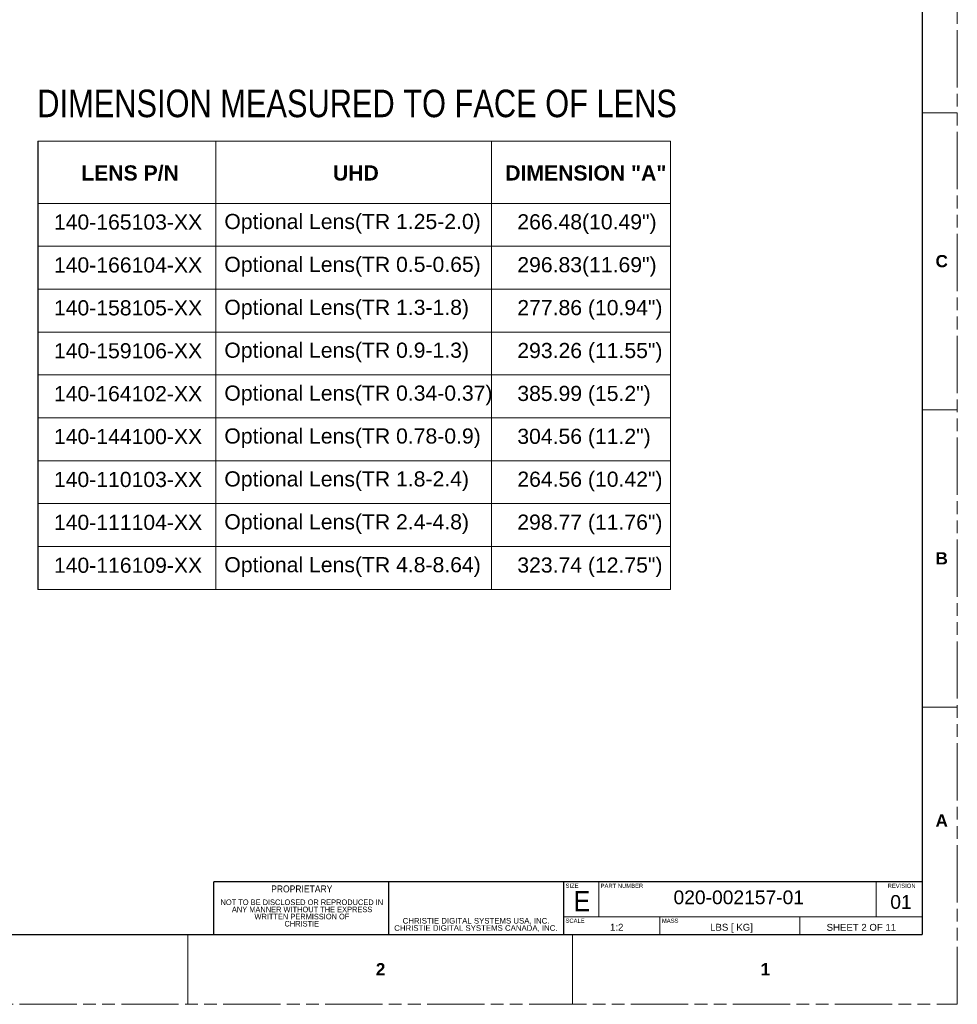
# Model space of a CAD drawing. Header units: millimetres. Extents: x 3925 to 5043, y -86 to 778.
# Tile 55 of 96: x 4702 to 5043, y -86 to 272. Entities that reach past the tile are written whole.
import ezdxf

# ---------------------------------------------------------------- set-up
doc = ezdxf.new("R2010")
doc.units = ezdxf.units.MM
doc.header["$LTSCALE"] = 46.255
doc.linetypes.add('PHANTOM', pattern=[0.8, 0.45, -0.05, 0.1, -0.05, 0.1, -0.05])
doc.linetypes.add('SLD-Solid', pattern=[0])
doc.layers.get('0').update_dxf_attribs({"linetype": 'CONTINUOUS'})
doc.layers.add('Form', color=7, linetype='CONTINUOUS', lineweight=13)
doc.styles.add('SLDTEXTSTYLE0', font='arialbd.ttf', dxfattribs={"height": 5.5})
doc.styles.add('SLDTEXTSTYLE1', font='txt', dxfattribs={"width": 0.913})
doc.styles.add('SLDTEXTSTYLE2', font='arial.ttf')
doc.styles.add('SLDTEXTSTYLE3', font='arial.ttf', dxfattribs={"width": 0.948})
doc.styles.get("Standard").update_dxf_attribs({"font": 'txt', "width": 0.7})

msp = doc.modelspace()

# ---------------------------------------------------------------- linework, layer by layer
at = {"color": 7, "linetype": 'PHANTOM', "lineweight": 0}
for p, q in [((5042.5114, -86.0394), (5042.5114, 777.5606)), ((3924.9114, -86.0394), (5042.5114, -86.0394))]:
    msp.add_line(p, q, dxfattribs=at)
at = {"color": 7, "linetype": 'Continuous', "lineweight": 30}
for p in [(5029.8114, 752.1606), (3937.6114, -60.6394)]:
    msp.add_line(p, (5029.8114, -60.6394), dxfattribs=at)
at = {"color": 7, "linetype": 'Continuous', "lineweight": 0}
for p, q in [((5029.8114, 237.8106), (5042.5114, 237.8106)), ((5029.8114, 129.8606), (5042.5114, 129.8606)), ((5029.8114, 21.9106), (5042.5114, 21.9106)), ((4709.1364, -60.6394), (4772.6364, -60.6394)), ((4763.1114, -60.6394), (4763.1114, -86.0394)), ((4902.8114, -60.6394), (4902.8114, -86.0394))]:
    msp.add_line(p, q, dxfattribs=at)
at = {"color": 0, "linetype": 'Continuous', "lineweight": 0}
for p, q in [((4938.362, 227.4295), (4708.7344, 227.4295)), ((4773.362, 227.4295), (4773.362, 64.6411)), ((4873.362, 227.4295), (4873.362, 64.6411)), ((4938.362, 227.4295), (4938.362, 64.6411)), ((4708.7344, 204.8811), (4938.362, 204.8811)), ((4708.7344, 189.2989), (4938.362, 189.2989)), ((4708.7344, 189.2989), (4938.362, 189.2989)), ((4708.7344, 173.7167), (4938.362, 173.7167)), ((4708.7344, 158.1344), (4938.362, 158.1344)), ((4708.7344, 142.5522), (4938.362, 142.5522)), ((4708.7344, 126.97), (4938.362, 126.97)), ((4708.7344, 111.3878), (4938.362, 111.3878)), ((4708.7344, 95.8056), (4938.362, 95.8056)), ((4708.7344, 80.2233), (4938.362, 80.2233)), ((4708.7344, 64.6411), (4938.362, 64.6411))]:
    msp.add_line(p, q, dxfattribs=at)
msp.add_line((4708.7344, 227.4295), (4708.7344, 64.6411))
at = {"layer": 'Form', "color": 7, "linetype": 'SLD-Solid', "lineweight": 30}
for p, q in [((5029.8114, -41.5894), (4772.6364, -41.5894)), ((4772.6364, -60.6394), (4772.6364, -41.5894)), ((4836.1364, -60.6394), (4836.1364, -41.5894)), ((4899.6364, -60.6394), (4899.6364, -41.5894))]:
    msp.add_line(p, q, dxfattribs=at)
at = {"layer": 'Form', "color": 7, "linetype": 'SLD-Solid', "lineweight": 0}
for p, q in [((4772.6364, -60.6394), (4772.6364, -41.5894)), ((4912.3364, -54.2894), (4912.3364, -41.5894)), ((5013.1114, -54.2894), (5013.1114, -41.5894)), ((5029.8114, -54.2894), (4899.6364, -54.2894)), ((4934.5614, -60.6394), (4934.5614, -54.2894)), ((4985.3614, -60.6394), (4985.3614, -54.2894)), ((4836.1364, -60.6394), (4772.6364, -60.6394)), ((4899.6364, -60.6394), (4836.1364, -60.6394)), ((5029.8114, -60.6394), (4899.6364, -60.6394))]:
    msp.add_line(p, q, dxfattribs=at)

# ---------------------------------------------------------------- texts
at = {"insert": (4708.4921, 246.1702), "char_height": 10, "attachment_point": 1}
msp.add_mtext('{\\fArial|b0|i0|c136|p34;\\W0.8;DIMENSION MEASURED TO FACE OF LENS}', dxfattribs=at)
at = {"color": 0, "linetype": 'Continuous', "lineweight": 0}
for s, insert, char_height, attachment_point, style in [('LENS P/N', (4724.4481, 218.6716), 5.5, 1, 'SLDTEXTSTYLE0'), ('UHD', (4815.8284, 218.6716), 5.5, 1, 'SLDTEXTSTYLE0'), ('DIMENSION "A"', (4878.3843, 218.6716), 5.5, 1, 'SLDTEXTSTYLE0'), ('140-165103-XX     ', (4714.5232, 200.8381), 5.5, 1, 'SLDTEXTSTYLE2'), ('Optional Lens(TR 1.25-2.0)', (4776.406, 201.0353), 5.5, 1, 'SLDTEXTSTYLE2'), ('{\\fArial|b0|i0|c0|p34;266.48(10.49")}', (4882.7706, 200.9237), 5.5, 1, 'SLDTEXTSTYLE0'), ('Optional Lens(TR 0.5-0.65)', (4776.406, 185.4531), 5.5, 1, 'SLDTEXTSTYLE2'), ('{\\fArial|b0|i0|c0|p34;296.83(11.69")}', (4882.7706, 185.3415), 5.5, 1, 'SLDTEXTSTYLE0'), ('140-166104-XX', (4714.5232, 185.2559), 5.5, 1, 'SLDTEXTSTYLE2'), ('140-158105-XX', (4714.5232, 169.6736), 5.5, 1, 'SLDTEXTSTYLE2'), ('Optional Lens(TR 1.3-1.8)', (4776.406, 169.8709), 5.5, 1, 'SLDTEXTSTYLE2'), ('{\\fArial|b0|i0|c0|p34;277.86 (10.94")}', (4882.7706, 169.7593), 5.5, 1, 'SLDTEXTSTYLE0'), ('140-159106-XX', (4714.5232, 154.0914), 5.5, 1, 'SLDTEXTSTYLE2'), ('Optional Lens(TR 0.9-1.3)', (4776.406, 154.2887), 5.5, 1, 'SLDTEXTSTYLE2'), ('{\\fArial|b0|i0|c0|p34;293.26 (11.55")}', (4882.7706, 154.177), 5.5, 1, 'SLDTEXTSTYLE0'), ('140-164102-XX ', (4714.5232, 138.5092), 5.5, 1, 'SLDTEXTSTYLE2'), ('Optional Lens(TR 0.34-0.37)', (4776.406, 138.7064), 5.5, 1, 'SLDTEXTSTYLE2'), ('{\\fArial|b0|i0|c0|p34;385.99 (15.2")}', (4882.7706, 138.5948), 5.5, 1, 'SLDTEXTSTYLE0'), ('140-144100-XX', (4714.5232, 122.927), 5.5, 1, 'SLDTEXTSTYLE2'), ('Optional Lens(TR 0.78-0.9)', (4776.406, 123.1242), 5.5, 1, 'SLDTEXTSTYLE2'), ('{\\fArial|b0|i0|c0|p34;304.56 (11.2")}', (4882.7706, 123.0126), 5.5, 1, 'SLDTEXTSTYLE0'), ('140-110103-XX ', (4714.5232, 107.3447), 5.5, 1, 'SLDTEXTSTYLE2'), ('Optional Lens(TR 1.8-2.4)', (4776.406, 107.542), 5.5, 1, 'SLDTEXTSTYLE2'), ('{\\fArial|b0|i0|c0|p34;264.56 (10.42")}', (4882.7706, 107.4304), 5.5, 1, 'SLDTEXTSTYLE0'), ('140-111104-XX  ', (4714.5232, 91.7625), 5.5, 1, 'SLDTEXTSTYLE2'), ('Optional Lens(TR 2.4-4.8)', (4776.406, 91.9598), 5.5, 1, 'SLDTEXTSTYLE2'), ('{\\fArial|b0|i0|c0|p34;298.77 (11.76")}', (4882.7706, 91.8481), 5.5, 1, 'SLDTEXTSTYLE0'), ('140-116109-XX    ', (4714.5232, 76.1803), 5.5, 1, 'SLDTEXTSTYLE2'), ('Optional Lens(TR 4.8-8.64)', (4776.406, 76.3776), 5.5, 1, 'SLDTEXTSTYLE2'), ('{\\fArial|b0|i0|c0|p34;323.74 (12.75")}', (4882.7706, 76.2659), 5.5, 1, 'SLDTEXTSTYLE0'), ('NOT TO BE DISCLOSED OR REPRODUCED IN', (4804.5353, -47.9623), 2.032, 2, 'SLDTEXTSTYLE1'), ('ANY MANNER WITHOUT THE EXPRESS', (4804.6171, -50.5587), 2.032, 2, 'SLDTEXTSTYLE1'), ('WRITTEN PERMISSION OF ', (4804.5624, -53.1552), 2.032, 2, 'SLDTEXTSTYLE1'), ('CHRISTIE', (4804.5164, -55.7516), 2.032, 2, 'SLDTEXTSTYLE1'), ('CHRISTIE DIGITAL SYSTEMS USA, INC.', (4867.7888, -54.6848), 2.032, 2, 'SLDTEXTSTYLE2'), ('CHRISTIE DIGITAL SYSTEMS CANADA, INC.', (4867.7313, -57.3038), 2.032, 2, 'SLDTEXTSTYLE2')]:
    msp.add_mtext(s, dxfattribs=dict(at, insert=insert, char_height=char_height, attachment_point=attachment_point, style=style))
at = {"color": 7, "linetype": 'Continuous', "lineweight": 0, "char_height": 4.445, "attachment_point": 1, "style": 'SLDTEXTSTYLE0'}
for s, insert in [('C', (5034.6057, 186.1083)), ('B', (5034.6057, 78.1583)), ('A', (5034.6057, -17.0917)), ('2', (4831.4057, -71.0667)), ('1', (4971.1057, -71.0667))]:
    msp.add_mtext(s, dxfattribs=dict(at, insert=insert))
at = {"layer": 'Form', "color": 7, "linetype": 'Continuous', "lineweight": 0}
for s, insert, char_height, attachment_point, style in [('PROPRIETARY', (4804.5108, -42.8579), 2.54, 2, 'SLDTEXTSTYLE1'), ('SIZE', (4900.2768, -42.2209), 1.524, 1, 'SLDTEXTSTYLE1'), ('PART NUMBER', (4913.0143, -42.2415), 1.524, 1, 'SLDTEXTSTYLE1'), ('REVISION', (5017.2169, -42.2415), 1.524, 1, 'SLDTEXTSTYLE1'), ('E', (4906.2413, -44.9098), 7.366, 2, 'SLDTEXTSTYLE1'), ('{\\H1.3333x;\\W1;020-002157-01}', (4939.4852, -44.6812), 3.75, 1, 'SLDTEXTSTYLE3'), ('{\\fArial|b0|i0|c136|p34;0\\fArial|b0|i0|c0|p34;1}', (5018.1811, -46.364), 5, 1, 'SLDTEXTSTYLE0'), ('SCALE', (4900.2483, -54.9277), 1.524, 1, 'SLDTEXTSTYLE1'), ('1:2', (4918.8577, -56.7973), 2.5, 2, 'SLDTEXTSTYLE2'), ('MASS', (4935.2517, -54.9236), 1.524, 1, 'SLDTEXTSTYLE1'), (' LBS [ KG]', (4960.0459, -56.8055), 2.5, 2, 'SLDTEXTSTYLE2'), ('SHEET 2 OF 11', (5007.6823, -56.8321), 2.5, 2, 'SLDTEXTSTYLE2')]:
    msp.add_mtext(s, dxfattribs=dict(at, insert=insert, char_height=char_height, attachment_point=attachment_point, style=style))

doc.saveas('drawing.dxf')
